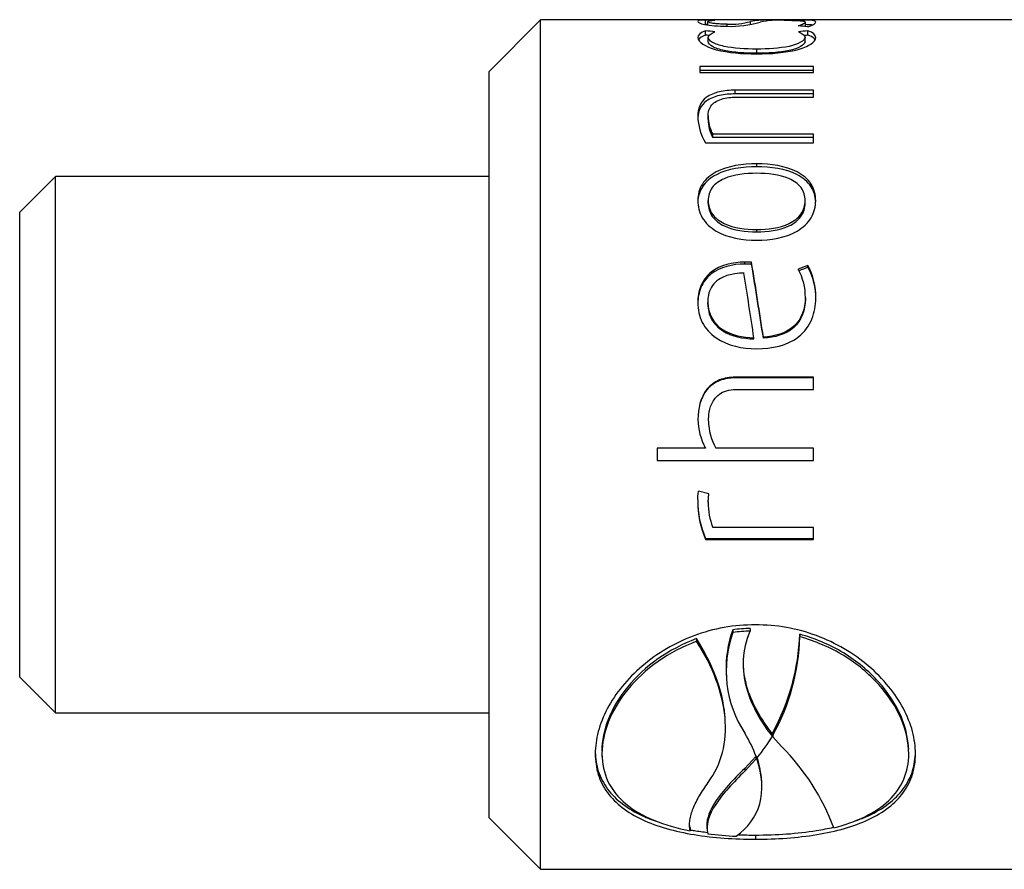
# Paper-space layout 'Invenitec-A4' of a CAD drawing. Header units: millimetres. Extents: x -180 to 175, y 55 to 345.
# Tile 2 of 4: x -111 to -91, y 280 to 298. Entities that reach past the tile are written whole.
import ezdxf

# ---------------------------------------------------------------- set-up
doc = ezdxf.new("R2010")
doc.units = ezdxf.units.MM
doc.layers.add('Default', color=7, linetype='Continuous')
doc.layers.add('SRD-SLP-A117-BH4', color=7, linetype='Continuous')

# ---------------------------------------------------------------- blocks, each defined once
blk = doc.blocks.new('SE4')
at = {"layer": 'SRD-SLP-A117-BH4', "color": 7, "linetype": 'Continuous'}
for p, q in [((25.235, 157.968), (24.2, 156.933)), ((25.235, 140.868), (25.235, 157.968)), ((36.389, 157.968), (25.235, 157.968)), ((28.556, 157.877), (28.556, 157.967)), ((28.603, 157.876), (28.603, 157.937)), ((28.989, 157.842), (28.989, 157.882)), ((29.461, 157.88), (29.461, 157.937)), ((30.146, 157.962), (30.146, 157.968)), ((30.566, 157.833), (30.566, 157.923)), ((28.556, 157.663), (28.556, 157.751)), ((28.611, 157.531), (28.611, 157.617)), ((30.558, 157.531), (30.558, 157.617)), ((30.617, 157.663), (30.617, 157.751)), ((29.585, 157.297), (29.585, 157.381)), ((30.732, 157.029), (28.442, 157.029)), ((28.442, 157.029), (28.442, 156.912)), ((30.732, 156.912), (30.732, 157.029)), ((24.2, 141.903), (24.2, 156.933)), ((30.732, 156.949), (28.442, 156.949)), ((28.442, 156.912), (30.732, 156.912)), ((29.155, 156.479), (29.155, 156.554)), ((30.732, 156.554), (29.155, 156.554)), ((30.732, 156.479), (29.155, 156.479)), ((29.168, 156.413), (30.732, 156.413)), ((30.732, 156.413), (30.732, 156.554)), ((28.607, 155.966), (28.607, 156.036)), ((28.7, 155.604), (28.7, 155.669)), ((30.732, 155.669), (28.7, 155.669)), ((30.732, 155.604), (28.7, 155.604)), ((30.732, 155.496), (30.732, 155.669)), ((28.556, 155.496), (30.732, 155.496)), ((29.585, 155.013), (29.585, 155.073)), ((15.47, 154.818), (14.75, 154.098)), ((15.47, 144.018), (15.47, 154.818)), ((24.2, 154.818), (15.47, 154.818)), ((28.607, 154.28), (28.607, 154.332)), ((30.562, 154.28), (30.562, 154.332)), ((14.75, 144.738), (14.75, 154.098)), ((29.585, 153.704), (29.585, 153.75)), ((29.347, 153.055), (29.347, 153.093)), ((29.483, 153.051), (29.483, 153.089)), ((30.617, 153.028), (30.422, 152.951)), ((30.617, 152.99), (30.617, 153.028)), ((28.599, 152.247), (28.599, 152.277)), ((30.566, 152.345), (30.566, 152.377)), ((29.529, 151.547), (29.529, 151.57)), ((29.721, 151.559), (29.721, 151.582)), ((29.155, 150.762), (29.155, 150.776)), ((30.732, 150.776), (29.155, 150.776)), ((30.732, 150.762), (29.155, 150.762)), ((30.732, 150.528), (30.732, 150.776)), ((29.168, 150.528), (30.732, 150.528)), ((28.616, 149.889), (28.616, 149.894)), ((28.552, 149.35), (27.583, 149.35)), ((27.583, 149.35), (27.583, 149.099)), ((28.552, 149.35), (28.552, 149.35)), ((30.732, 149.35), (28.764, 149.35)), ((30.732, 149.099), (30.732, 149.35)), ((27.583, 149.102), (30.732, 149.102)), ((27.583, 149.099), (30.732, 149.099)), ((28.624, 148.425), (28.411, 148.479)), ((28.611, 148.268), (28.623, 148.425)), ((28.611, 148.256), (28.624, 148.425)), ((28.611, 148.268), (28.611, 148.256)), ((30.732, 147.753), (28.7, 147.753)), ((30.732, 147.508), (30.732, 147.753)), ((28.556, 147.528), (28.556, 147.508)), ((28.556, 147.528), (30.732, 147.528)), ((28.556, 147.508), (30.732, 147.508)), ((29.103, 145.69), (29.106, 145.637)), ((29.452, 145.718), (29.455, 145.665)), ((28.373, 145.512), (28.376, 145.459)), ((30.452, 145.603), (30.455, 145.551)), ((14.75, 144.738), (15.47, 144.018)), ((28.969, 144.825), (28.972, 144.773)), ((15.47, 144.018), (24.2, 144.018)), ((28.953, 143.842), (28.95, 143.894)), ((29.899, 143.603), (29.902, 143.55)), ((29.909, 143.621), (29.909, 143.59)), ((29.909, 143.621), (29.912, 143.569)), ((29.909, 143.59), (29.912, 143.538)), ((29.912, 143.569), (29.912, 143.538)), ((29.912, 143.538), (30.087, 143.339)), ((32.645, 143.289), (32.642, 143.342)), ((26.47, 143.158), (26.473, 143.105)), ((29.566, 143.137), (29.345, 142.901)), ((29.567, 143.154), (29.566, 143.137)), ((29.566, 143.137), (29.569, 143.084)), ((29.573, 143.14), (29.569, 143.084)), ((29.591, 143.09), (29.595, 143.115)), ((29.569, 143.084), (29.348, 142.847)), ((29.345, 142.901), (29.348, 142.847)), ((29.69, 142.608), (29.687, 142.662)), ((24.2, 141.903), (25.235, 140.868)), ((28.58, 141.74), (28.583, 141.68)), ((28.244, 141.703), (28.247, 141.642)), ((29.559, 141.557), (29.559, 141.473)), ((25.235, 140.868), (36.389, 140.868))]:
    blk.add_line(p, q, dxfattribs=at)
for centre, radius, start, end in [((29.946, 154.749), 3.224, 86.4521, 98.6472), ((28.293, 126.797), 31.171, 89.172, 89.5158), ((28.293, 126.376), 31.502, 89.436, 89.5209), ((29.034, 159.545), 1.664, 268.4709, 284.8893), ((29.062, 159.903), 2.063, 267.9787, 286.6342), ((30.038, 155.968), 1.997, 87.0335, 101.1333), ((27.503, 122.714), 35.256, 84.9325, 85.2513), ((24.384, 118.716), 39.257, 83.6251, 83.8996), ((24.385, 118.221), 39.662, 83.8616, 83.9634), ((34.885, 116.89), 41.083, 95.9622, 96.2305), ((34.884, 116.379), 41.503, 95.8999, 96.0012), ((29.479, 156.057), 1.08, 181.1443, 211.3292), ((29.366, 156.034), 0.759, 179.8743, 208.7225), ((29.352, 155.965), 0.745, 179.8862, 209.0022), ((29.368, 151.447), 1.647, 86.0099, 90.75), ((29.368, 151.391), 1.664, 86.0519, 90.7422), ((-112.425, 129.909), 143.788, 8.66941, 9.27741), ((-109.523, 130.102), 140.887, 8.76022, 9.37437), ((29.447, 152.4), 1.328, 358.6415, 28.1988), ((-124.575, 128.603), 155.806, 8.47668, 8.96144), ((29.408, 152.39), 1.158, 359.3185, 28.929), ((79.834, 26.766), 135.479, 111.30163, 111.38283), ((29.472, 152.369), 1.303, 359.2468, 28.4759), ((29.7, 149.953), 1.297, 181.1461, 207.7373), ((29.733, 149.907), 1.118, 180.6937, 209.9064), ((29.676, 149.948), 1.273, 204.6269, 208.0042), ((29.018, 148.351), 0.622, 168.1322, 186.0507), ((30.281, 148.282), 1.883, 179.5138, 203.5902), ((30.319, 148.269), 1.92, 179.5119, 203.3554), ((29.97, 148.238), 1.359, 179.2274, 200.893), ((31.255, 144.916), 2.287, 160.2426, 182.3023), ((29.553, 142.353), 3.367, 91.7212, 97.6824), ((31.257, 144.864), 2.286, 160.2402, 213.3728), ((29.556, 142.296), 3.371, 91.7191, 97.6737), ((26.03, 145.748), 4.424, 331.2633, 358.1237), ((26.028, 145.697), 4.43, 331.2808, 358.1043), ((27.019, 142.193), 2.724, 20.3443, 31.2466), ((27.075, 145.214), 3.28, 320.2197, 329.5309), ((26.898, 140.143), 4.515, 20.2031, 45.0643), ((29.511, 148.69), 7.164, 262.6995, 267.2893)]:
    blk.add_arc(centre, radius, start, end, dxfattribs=at)
for points in [[(28.556, 157.967), (28.447, 157.964), (28.401, 157.954), (28.399, 157.936)], [(28.556, 157.751), (28.451, 157.715), (28.401, 157.667), (28.399, 157.612)], [(28.556, 157.663), (28.481, 157.638), (28.435, 157.607), (28.413, 157.571)], [(28.611, 157.617), (28.613, 157.661), (28.657, 157.7), (28.743, 157.73)], [(30.426, 157.73), (30.513, 157.7), (30.556, 157.661), (30.558, 157.617)], [(30.775, 157.611), (30.773, 157.667), (30.722, 157.715), (30.617, 157.751)], [(29.683, 142.662), (29.675, 142.807), (29.645, 142.959), (29.597, 143.116)], [(28.244, 141.703), (28.24, 141.724), (28.237, 141.745), (28.234, 141.767)], [(29.211, 141.564), (29.326, 141.56), (29.443, 141.558), (29.559, 141.557)]]:
    blk.add_open_spline(points, degree=3, dxfattribs=at)
for points, knots in [([(28.399, 157.936), (28.402, 157.92), (28.437, 157.899), (28.641, 157.858), (28.813, 157.843), (28.989, 157.842)], [0, 0, 0, 0, 0.5, 0.5, 1, 1, 1, 1]), ([(28.603, 157.937), (28.604, 157.944), (28.617, 157.95), (28.663, 157.959), (28.696, 157.963), (28.743, 157.965)], [0, 0, 0, 0, 0.5, 0.5, 1, 1, 1, 1]), ([(28.989, 157.882), (28.945, 157.882), (28.899, 157.883), (28.858, 157.886), (28.817, 157.888), (28.779, 157.891), (28.747, 157.895), (28.718, 157.898), (28.693, 157.903), (28.673, 157.907), (28.651, 157.911), (28.634, 157.916), (28.623, 157.921), (28.609, 157.927), (28.604, 157.932), (28.603, 157.937)], [0, 0, 0, 0, 0.193797, 0.193797, 0.193797, 0.383417, 0.383417, 0.383417, 0.554934, 0.554934, 0.554934, 0.747387, 0.747387, 0.747387, 1, 1, 1, 1]), ([(30.141, 157.962), (30.192, 157.962), (30.243, 157.962), (30.29, 157.961), (30.329, 157.96), (30.366, 157.959), (30.398, 157.958), (30.43, 157.956), (30.456, 157.955), (30.478, 157.952), (30.509, 157.949), (30.531, 157.945), (30.544, 157.941), (30.56, 157.936), (30.565, 157.93), (30.566, 157.923)], [0, 0, 0, 0, 0.194, 0.194, 0.194, 0.355264, 0.355264, 0.355264, 0.515929, 0.515929, 0.515929, 0.745059, 0.745059, 0.745059, 1, 1, 1, 1]), ([(30.775, 157.923), (30.771, 157.943), (30.74, 157.956), (30.582, 157.965), (30.51, 157.966), (30.341, 157.968), (30.243, 157.968), (30.146, 157.968)], [0, 0, 0, 0, 0.5, 0.5, 0.75, 0.75, 1, 1, 1, 1]), ([(30.566, 157.923), (30.565, 157.913), (30.55, 157.902), (30.502, 157.876), (30.47, 157.862), (30.422, 157.848)], [0, 0, 0, 0, 0.5, 0.5, 1, 1, 1, 1]), ([(30.704, 157.866), (30.685, 157.868), (30.662, 157.87), (30.614, 157.873), (30.592, 157.874), (30.568, 157.875)], [0.3649946, 0.3649946, 0.3649946, 0.3649946, 0.5, 0.5, 0.5915424, 0.5915424, 0.5915424, 0.5915424]), ([(30.617, 157.832), (30.673, 157.849), (30.709, 157.867), (30.76, 157.898), (30.774, 157.912), (30.775, 157.923)], [0, 0, 0, 0, 0.5, 0.5, 1, 1, 1, 1]), ([(28.399, 157.612), (28.406, 157.53), (28.538, 157.432), (29.004, 157.308), (29.297, 157.287), (29.585, 157.285)], [0, 0, 0, 0, 0.5, 0.5, 1, 1, 1, 1]), ([(29.585, 157.381), (29.357, 157.383), (29.122, 157.395), (28.833, 157.458), (28.751, 157.486), (28.639, 157.55), (28.614, 157.584), (28.611, 157.617)], [0, 0, 0, 0, 0.5, 0.5, 0.75, 0.75, 1, 1, 1, 1]), ([(30.558, 157.617), (30.552, 157.552), (30.43, 157.479), (30.046, 157.395), (29.812, 157.383), (29.585, 157.381)], [0, 0, 0, 0, 0.5, 0.5, 1, 1, 1, 1]), ([(29.585, 157.285), (29.872, 157.287), (30.167, 157.309), (30.514, 157.401), (30.611, 157.44), (30.741, 157.525), (30.771, 157.57), (30.775, 157.611)], [0, 0, 0, 0, 0.5, 0.5, 0.75, 0.75, 1, 1, 1, 1]), ([(30.763, 157.569), (30.756, 157.58), (30.747, 157.591), (30.709, 157.625), (30.67, 157.645), (30.617, 157.663)], [0.2738344, 0.2738344, 0.2738344, 0.2738344, 0.5, 0.5, 1, 1, 1, 1]), ([(29.585, 157.297), (29.358, 157.299), (29.124, 157.311), (28.835, 157.373), (28.752, 157.4), (28.64, 157.464), (28.614, 157.498), (28.611, 157.531)], [0, 0, 0, 0, 0.5, 0.5, 0.75, 0.75, 1, 1, 1, 1]), ([(30.558, 157.531), (30.552, 157.466), (30.428, 157.393), (30.044, 157.311), (29.811, 157.299), (29.585, 157.297)], [0, 0, 0, 0, 0.5, 0.5, 1, 1, 1, 1]), ([(29.155, 156.554), (29.045, 156.553), (28.935, 156.545), (28.734, 156.499), (28.643, 156.462), (28.439, 156.311), (28.403, 156.175), (28.399, 156.036)], [0, 0, 0, 0, 0.25, 0.25, 0.5, 0.5, 1, 1, 1, 1]), ([(29.155, 156.479), (29.046, 156.478), (28.936, 156.47), (28.735, 156.425), (28.645, 156.388), (28.454, 156.25), (28.411, 156.132), (28.401, 156.008)], [0, 0, 0, 0, 0.25, 0.25, 0.5, 0.5, 0.9494683, 0.9494683, 0.9494683, 0.9494683]), ([(28.607, 156.036), (28.608, 156.075), (28.612, 156.113), (28.623, 156.15), (28.635, 156.188), (28.654, 156.224), (28.683, 156.257), (28.707, 156.285), (28.74, 156.312), (28.778, 156.333), (28.817, 156.354), (28.863, 156.372), (28.912, 156.385), (28.96, 156.397), (29.013, 156.405), (29.066, 156.409), (29.1, 156.412), (29.134, 156.413), (29.168, 156.413)], [0, 0, 0, 0, 0.193105, 0.193105, 0.193105, 0.388224, 0.388224, 0.388224, 0.556511, 0.556511, 0.556511, 0.724862, 0.724862, 0.724862, 0.893241, 0.893241, 0.893241, 1, 1, 1, 1]), ([(29.585, 155.073), (29.299, 155.069), (29.008, 155.032), (28.655, 154.849), (28.556, 154.766), (28.427, 154.565), (28.403, 154.45), (28.399, 154.332)], [0, 0, 0, 0, 0.5, 0.5, 0.75, 0.75, 1, 1, 1, 1]), ([(29.585, 155.013), (29.3, 155.01), (29.011, 154.974), (28.658, 154.793), (28.558, 154.711), (28.432, 154.519), (28.407, 154.413), (28.4, 154.304)], [0, 0, 0, 0, 0.5, 0.5, 0.75, 0.75, 0.9827514, 0.9827514, 0.9827514, 0.9827514]), ([(30.775, 154.332), (30.771, 154.449), (30.746, 154.564), (30.617, 154.766), (30.516, 154.849), (30.163, 155.032), (29.871, 155.069), (29.585, 155.073)], [0, 0, 0, 0, 0.25, 0.25, 0.5, 0.5, 1, 1, 1, 1]), ([(30.773, 154.308), (30.766, 154.415), (30.741, 154.519), (30.615, 154.711), (30.513, 154.794), (30.16, 154.974), (29.87, 155.01), (29.585, 155.013)], [0.0195973, 0.0195973, 0.0195973, 0.0195973, 0.25, 0.25, 0.5, 0.5, 1, 1, 1, 1]), ([(29.585, 154.882), (29.359, 154.88), (29.128, 154.858), (28.835, 154.73), (28.747, 154.67), (28.632, 154.515), (28.611, 154.424), (28.607, 154.332)], [0, 0, 0, 0, 0.5, 0.5, 0.75, 0.75, 1, 1, 1, 1]), ([(30.562, 154.332), (30.559, 154.425), (30.537, 154.516), (30.421, 154.671), (30.333, 154.731), (30.04, 154.858), (29.81, 154.88), (29.585, 154.882)], [0, 0, 0, 0, 0.25, 0.25, 0.5, 0.5, 1, 1, 1, 1]), ([(28.399, 154.332), (28.403, 154.215), (28.427, 154.095), (28.555, 153.88), (28.655, 153.787), (29.007, 153.58), (29.299, 153.536), (29.585, 153.532)], [0, 0, 0, 0, 0.25, 0.25, 0.5, 0.5, 1, 1, 1, 1]), ([(28.607, 154.332), (28.611, 154.24), (28.633, 154.145), (28.748, 153.982), (28.836, 153.917), (29.129, 153.777), (29.359, 153.752), (29.585, 153.75)], [0, 0, 0, 0, 0.25, 0.25, 0.5, 0.5, 1, 1, 1, 1]), ([(28.607, 154.28), (28.611, 154.188), (28.633, 154.094), (28.749, 153.933), (28.838, 153.868), (29.131, 153.731), (29.36, 153.707), (29.585, 153.704)], [0, 0, 0, 0, 0.25, 0.25, 0.5, 0.5, 1, 1, 1, 1]), ([(29.585, 153.75), (29.81, 153.752), (30.041, 153.777), (30.335, 153.917), (30.422, 153.983), (30.537, 154.146), (30.559, 154.24), (30.562, 154.332)], [0, 0, 0, 0, 0.5, 0.5, 0.75, 0.75, 1, 1, 1, 1]), ([(29.585, 153.532), (29.87, 153.536), (30.162, 153.58), (30.516, 153.787), (30.616, 153.879), (30.746, 154.094), (30.771, 154.214), (30.775, 154.332)], [0, 0, 0, 0, 0.5, 0.5, 0.75, 0.75, 1, 1, 1, 1]), ([(29.585, 153.704), (29.808, 153.707), (30.035, 153.73), (30.332, 153.868), (30.419, 153.932), (30.535, 154.093), (30.559, 154.187), (30.562, 154.28)], [0, 0, 0, 0, 0.5, 0.5, 0.75, 0.75, 1, 1, 1, 1]), ([(29.347, 153.093), (29.102, 153.089), (28.849, 153.038), (28.576, 152.816), (28.505, 152.72), (28.417, 152.507), (28.402, 152.393), (28.399, 152.277)], [0, 0, 0, 0, 0.5, 0.5, 0.75, 0.75, 1, 1, 1, 1]), ([(29.347, 153.055), (29.103, 153.05), (28.852, 153.001), (28.578, 152.782), (28.506, 152.687), (28.419, 152.48), (28.403, 152.371), (28.399, 152.26)], [0, 0, 0, 0, 0.5, 0.5, 0.75, 0.75, 0.9900592, 0.9900592, 0.9900592, 0.9900592]), ([(29.33, 152.873), (29.268, 152.871), (29.207, 152.866), (29.146, 152.857), (29.06, 152.844), (28.974, 152.822), (28.896, 152.785), (28.844, 152.76), (28.795, 152.727), (28.754, 152.687), (28.713, 152.647), (28.68, 152.6), (28.655, 152.55), (28.631, 152.499), (28.615, 152.445), (28.607, 152.389), (28.602, 152.352), (28.599, 152.314), (28.599, 152.277)], [0, 0, 0, 0, 0.166763, 0.166763, 0.166763, 0.40619, 0.40619, 0.40619, 0.5679, 0.5679, 0.5679, 0.729606, 0.729606, 0.729606, 0.891858, 0.891858, 0.891858, 1, 1, 1, 1]), ([(28.399, 152.277), (28.403, 152.141), (28.428, 152.004), (28.554, 151.757), (28.652, 151.65), (29.002, 151.406), (29.297, 151.352), (29.585, 151.347)], [0, 0, 0, 0, 0.25, 0.25, 0.5, 0.5, 1, 1, 1, 1]), ([(28.599, 152.277), (28.605, 152.066), (28.713, 151.857), (29.082, 151.618), (29.308, 151.578), (29.529, 151.57)], [0, 0, 0, 0, 0.5, 0.5, 1, 1, 1, 1]), ([(28.599, 152.247), (28.602, 152.142), (28.627, 152.037), (28.73, 151.849), (28.809, 151.77), (29.085, 151.594), (29.309, 151.556), (29.529, 151.547)], [0, 0, 0, 0, 0.25, 0.25, 0.5, 0.5, 1, 1, 1, 1]), ([(29.585, 151.347), (29.888, 151.352), (30.202, 151.409), (30.551, 151.689), (30.642, 151.812), (30.752, 152.081), (30.771, 152.226), (30.775, 152.369)], [0, 0, 0, 0, 0.5, 0.5, 0.75, 0.75, 1, 1, 1, 1]), ([(30.566, 152.377), (30.562, 152.167), (30.496, 151.947), (30.17, 151.656), (29.943, 151.599), (29.721, 151.582)], [0, 0, 0, 0, 0.5, 0.5, 1, 1, 1, 1]), ([(30.566, 152.345), (30.562, 152.137), (30.495, 151.918), (30.168, 151.631), (29.941, 151.576), (29.721, 151.559)], [0, 0, 0, 0, 0.5, 0.5, 1, 1, 1, 1]), ([(29.155, 150.776), (29.047, 150.774), (28.938, 150.76), (28.74, 150.681), (28.651, 150.616), (28.447, 150.365), (28.407, 150.143), (28.403, 149.927)], [0, 0, 0, 0, 0.25, 0.25, 0.5, 0.5, 1, 1, 1, 1]), ([(29.155, 150.762), (29.048, 150.76), (28.94, 150.746), (28.742, 150.668), (28.653, 150.605), (28.448, 150.358), (28.407, 150.137), (28.403, 149.922)], [0, 0, 0, 0, 0.25, 0.25, 0.5, 0.5, 1, 1, 1, 1]), ([(28.616, 149.894), (28.617, 149.954), (28.62, 150.014), (28.63, 150.073), (28.643, 150.149), (28.668, 150.224), (28.707, 150.291), (28.732, 150.335), (28.765, 150.376), (28.804, 150.409), (28.842, 150.442), (28.887, 150.469), (28.934, 150.488), (28.993, 150.511), (29.056, 150.522), (29.119, 150.526), (29.135, 150.527), (29.152, 150.528), (29.168, 150.528)], [0, 0, 0, 0, 0.187634, 0.187634, 0.187634, 0.431079, 0.431079, 0.431079, 0.591268, 0.591268, 0.591268, 0.751524, 0.751524, 0.751524, 0.94864, 0.94864, 0.94864, 1, 1, 1, 1]), ([(29.559, 145.792), (29.347, 145.786), (29.135, 145.774), (28.722, 145.699), (28.518, 145.643), (27.933, 145.425), (27.581, 145.216), (26.981, 144.705), (26.741, 144.407), (26.497, 143.948), (26.436, 143.793), (26.354, 143.489), (26.34, 143.34), (26.334, 143.195)], [0, 0, 0, 0, 0.125, 0.125, 0.25, 0.25, 0.5, 0.5, 0.75, 0.75, 0.875, 0.875, 1, 1, 1, 1]), ([(32.784, 143.195), (32.778, 143.341), (32.764, 143.492), (32.68, 143.796), (32.619, 143.952), (32.375, 144.411), (32.138, 144.704), (31.539, 145.215), (31.181, 145.428), (30.595, 145.645), (30.391, 145.7), (29.98, 145.774), (29.77, 145.787), (29.559, 145.792)], [0, 0, 0, 0, 0.125, 0.125, 0.25, 0.25, 0.5, 0.5, 0.75, 0.75, 0.875, 0.875, 1, 1, 1, 1]), ([(28.373, 145.512), (28.094, 145.402), (27.833, 145.27), (27.363, 144.939), (27.158, 144.747), (26.821, 144.338), (26.688, 144.116), (26.512, 143.679), (26.473, 143.457), (26.466, 143.248)], [0, 0, 0, 0, 0.25, 0.25, 0.5, 0.5, 0.75, 0.75, 1, 1, 1, 1]), ([(28.951, 143.894), (28.949, 143.922), (28.947, 143.95), (28.922, 144.226), (28.86, 144.487), (28.666, 145.003), (28.533, 145.258), (28.373, 145.512)], [0.4711203, 0.4711203, 0.4711203, 0.4711203, 0.5, 0.5, 0.75, 0.75, 1, 1, 1, 1]), ([(29.902, 143.55), (29.677, 143.837), (29.482, 144.159), (29.337, 144.697), (29.312, 144.889), (29.33, 145.278), (29.377, 145.472), (29.455, 145.665)], [0, 0, 0, 0, 0.5, 0.5, 0.75, 0.75, 1, 1, 1, 1]), ([(32.64, 143.341), (32.625, 143.537), (32.58, 143.743), (32.387, 144.188), (32.234, 144.424), (31.84, 144.861), (31.603, 145.059), (31.063, 145.389), (30.766, 145.511), (30.452, 145.603)], [0.0344078, 0.0344078, 0.0344078, 0.0344078, 0.25, 0.25, 0.5, 0.5, 0.75, 0.75, 1, 1, 1, 1]), ([(32.649, 143.195), (32.641, 143.422), (32.597, 143.657), (32.389, 144.137), (32.238, 144.37), (31.844, 144.807), (31.608, 145.005), (31.069, 145.335), (30.769, 145.458), (30.455, 145.551)], [0, 0, 0, 0, 0.25, 0.25, 0.5, 0.5, 0.75, 0.75, 1, 1, 1, 1]), ([(28.376, 145.459), (28.097, 145.35), (27.835, 145.218), (27.366, 144.887), (27.16, 144.695), (26.824, 144.286), (26.691, 144.064), (26.515, 143.627), (26.476, 143.405), (26.469, 143.195)], [0, 0, 0, 0, 0.25, 0.25, 0.5, 0.5, 0.75, 0.75, 1, 1, 1, 1]), ([(28.611, 142.618), (28.738, 142.8), (28.84, 142.999), (28.953, 143.439), (28.97, 143.68), (28.925, 144.174), (28.862, 144.435), (28.669, 144.951), (28.535, 145.206), (28.376, 145.459)], [0, 0, 0, 0, 0.25, 0.25, 0.5, 0.5, 0.75, 0.75, 1, 1, 1, 1]), ([(29.899, 143.603), (29.674, 143.89), (29.479, 144.211), (29.35, 144.689), (29.328, 144.815), (29.32, 144.944)], [0, 0, 0, 0, 0.5, 0.5, 0.6672149, 0.6672149, 0.6672149, 0.6672149]), ([(26.334, 143.195), (26.34, 143.05), (26.354, 142.91), (26.437, 142.65), (26.499, 142.527), (26.743, 142.191), (26.98, 142.011), (27.579, 141.73), (27.937, 141.631), (28.523, 141.534), (28.727, 141.511), (29.138, 141.48), (29.348, 141.475), (29.559, 141.473)], [0, 0, 0, 0, 0.125, 0.125, 0.25, 0.25, 0.5, 0.5, 0.75, 0.75, 0.875, 0.875, 1, 1, 1, 1]), ([(26.336, 143.222), (26.343, 143.091), (26.358, 142.965), (26.439, 142.717), (26.502, 142.595), (26.747, 142.264), (26.989, 142.083), (27.386, 141.9), (27.492, 141.859), (27.603, 141.822)], [0.0110925, 0.0110925, 0.0110925, 0.0110925, 0.125, 0.125, 0.25, 0.25, 0.5, 0.5, 0.5829916, 0.5829916, 0.5829916, 0.5829916]), ([(26.469, 143.195), (26.475, 142.994), (26.51, 142.808), (26.673, 142.467), (26.795, 142.315), (27.107, 142.055), (27.3, 141.944), (27.735, 141.765), (27.985, 141.697), (28.247, 141.642)], [0, 0, 0, 0, 0.25, 0.25, 0.5, 0.5, 0.75, 0.75, 1, 1, 1, 1]), ([(29.559, 141.473), (29.771, 141.475), (29.983, 141.48), (30.396, 141.512), (30.6, 141.535), (31.186, 141.632), (31.537, 141.729), (32.137, 142.011), (32.377, 142.194), (32.62, 142.53), (32.682, 142.653), (32.764, 142.912), (32.778, 143.05), (32.784, 143.195)], [0, 0, 0, 0, 0.125, 0.125, 0.25, 0.25, 0.5, 0.5, 0.75, 0.75, 0.875, 0.875, 1, 1, 1, 1]), ([(31.135, 141.702), (31.363, 141.763), (31.574, 141.835), (31.947, 142.018), (32.111, 142.128), (32.374, 142.378), (32.478, 142.523), (32.614, 142.84), (32.644, 143.011), (32.649, 143.195)], [0, 0, 0, 0, 0.25, 0.25, 0.5, 0.5, 0.75, 0.75, 1, 1, 1, 1]), ([(31.58, 141.845), (31.668, 141.876), (31.753, 141.91), (32.131, 142.085), (32.373, 142.266), (32.617, 142.597), (32.68, 142.719), (32.761, 142.971), (32.776, 143.1), (32.783, 143.235)], [0.432338, 0.432338, 0.432338, 0.432338, 0.5, 0.5, 0.75, 0.75, 0.875, 0.875, 0.9927254, 0.9927254, 0.9927254, 0.9927254]), ([(29.172, 141.534), (29.406, 141.707), (29.57, 141.919), (29.721, 142.451), (29.697, 142.759), (29.591, 143.09)], [0, 0, 0, 0, 0.5, 0.5, 1, 1, 1, 1]), ([(29.348, 142.847), (29.113, 142.616), (28.901, 142.39), (28.621, 141.962), (28.554, 141.757), (28.601, 141.584)], [0, 0, 0, 0, 0.5, 0.5, 1, 1, 1, 1]), ([(29.345, 142.901), (29.11, 142.67), (28.898, 142.445), (28.643, 142.058), (28.577, 141.889), (28.583, 141.74)], [0, 0, 0, 0, 0.5, 0.5, 0.9101487, 0.9101487, 0.9101487, 0.9101487]), ([(28.247, 141.642), (28.241, 141.676), (28.235, 141.711), (28.232, 141.783), (28.235, 141.82), (28.252, 141.933), (28.274, 142.012), (28.34, 142.178), (28.383, 142.263), (28.486, 142.438), (28.547, 142.526), (28.611, 142.618)], [0, 0, 0, 0, 0.125, 0.125, 0.25, 0.25, 0.5, 0.5, 0.75, 0.75, 1, 1, 1, 1]), ([(28.245, 141.663), (28.274, 141.658), (28.302, 141.653), (28.417, 141.635), (28.505, 141.622), (28.594, 141.612)], [0.7315463, 0.7315463, 0.7315463, 0.7315463, 0.75, 0.75, 0.80539046, 0.80539046, 0.80539046, 0.80539046]), ([(29.559, 141.557), (29.771, 141.559), (29.982, 141.564), (30.394, 141.595), (30.598, 141.618), (30.908, 141.668), (31.021, 141.69), (31.131, 141.716)], [0, 0, 0, 0, 0.125, 0.125, 0.25, 0.25, 0.3250529, 0.3250529, 0.3250529, 0.3250529])]:
    blk.add_open_spline(points, degree=3, knots=knots, dxfattribs=at)

psp = doc.layouts.new('Invenitec-A4')

# ---------------------------------------------------------------- block references
at = {"layer": 'Default'}
psp.add_blockref('SE4', (-125.647, 139.529), dxfattribs=at)

doc.saveas('drawing.dxf')
